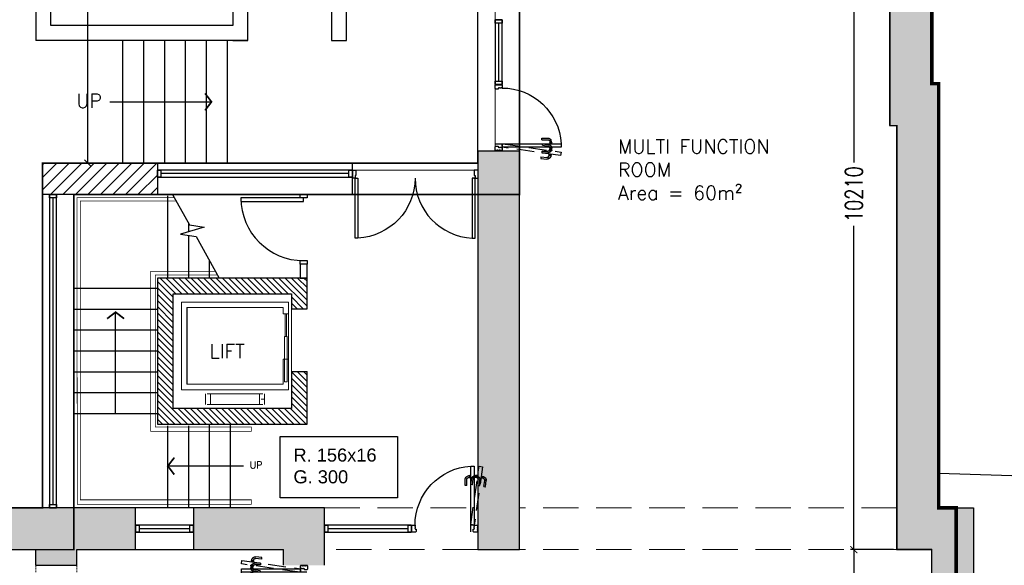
# Model space of a CAD drawing. Extents: x 119999 to 6050531, y -19778 to 3735158.
# Tile 21 of 66: x 564954 to 579093, y 5178 to 13013. Entities that reach past the tile are written whole.
import ezdxf

# ---------------------------------------------------------------- set-up
doc = ezdxf.new("R2010")
doc.units = 0
doc.header["$LTSCALE"] = 20
doc.header["$PDMODE"] = 35
doc.header["$PDSIZE"] = 100
for name, pattern in [('DASHED', [19.05, 12.7, -6.35]), ('DASHED2', [0.375, 0.25, -0.125]), ('XPL-1BlockA$0$DASHED', [19.05, 12.7, -6.35])]:
    doc.linetypes.add(name, pattern=pattern)
doc.layers.get('Defpoints').update_dxf_attribs({"color": 4})
for name, color, linetype in [('(2-) Structure Generally', 7, 'Continuous'), ('2-  STRUCTURE GENERALLY', 1, 'Continuous'), ('24 - STAIRS & RAMPS', 3, 'Continuous'), ('80 - SITE LANDSCAPING', 7, 'Continuous'), ('DIMS', 3, 'Continuous'), ('HATCH', 8, 'Continuous'), ('HATCH_SHADE', 253, 'Continuous'), ('Red Outline', 240, 'Continuous'), ('TEXT', 2, 'Continuous'), ('XPL-1BlockA$0$00 - TEXT', 2, 'Continuous'), ('XPL-1BlockA$0$21 22 - EXTERNAL & INTERNAL WALLS', 7, 'Continuous'), ('XPL-1BlockA$0$24 - Stairs', 7, 'Continuous'), ('XPL-1BlockA$0$24 - STAIRS & RAMPS', 3, 'Continuous'), ('XPL-1BlockA$0$31 - EXT WINDOWS & DOORS', 4, 'Continuous'), ('XPL-1BlockA$0$32 - INT WINDOWS & DOORS', 4, 'Continuous'), ('XPL-1BlockA$0$43 - FLOOR FINISHES', 5, 'Continuous'), ('XPL-1BlockA$0$66 - LIFTS', 2, 'Continuous'), ('XPL-1BlockA$0$Hatch-Blockwork', 8, 'Continuous')]:
    doc.layers.add(name, color=color, linetype=linetype)
doc.layers.add('(4-) Finishes Generally', color=8, linetype='Continuous', lineweight=15)
doc.layers.add('AREA-FLOOR', color=213, linetype='Continuous', plot=False)
doc.layers.add('AREA-OPEN SPACE', color=21, linetype='Continuous', plot=False)
doc.styles.add('Arch-Dim', font='romans.shx', dxfattribs={"width": 0.75})
doc.styles.get("Standard").update_dxf_attribs({"font": 'arial.ttf', "height": 2})
doc.styles.add('XPL-1BlockA$0$Standard', font='simplex.shx', dxfattribs={"height": 100})
doc.dimstyles.new('1-100 Survey', dxfattribs={"dimscale": 0, "dimtxt": 250, "dimasz": 100, "dimexe": 50, "dimexo": 50, "dimgap": 50, "dimtad": 0, "dimdec": 0, "dimrnd": 5, "dimzin": 0, "dimdsep": 46, "dimtxsty": 'Arch-Dim', "dimblk": 'ARCHTICK', "dimcen": 0.09, "dimadec": 0, "dimazin": 0, "dimtfac": 1, "dimtdec": 0, "dimtofl": 0, "dimtmove": 0, "dimatfit": 3, "dimfxl": 1, "dimtolj": 1, "dimtzin": 0, "dimarcsym": 0})

# ---------------------------------------------------------------- blocks, each defined once
blk = doc.blocks.new('_ARCHTICK')
at = {"color": 0, "linetype": 'ByBlock', "const_width": 0.15}
blk.add_lwpolyline([(-0.5, -0.5), (0.5, 0.5)], dxfattribs=at)
blk = doc.blocks.new('*D40')
at = {"layer": 'Defpoints', "color": 0, "transparency": 16777216}
for p in [(577551, 5403), (576933, 3), (577551, 3)]:
    blk.add_point(p, dxfattribs=at)
at = {"layer": 'DIMS', "color": 0, "lineweight": -2, "transparency": 16777216}
for p, q in [((577501, 5403), (576883, 5403)), ((576933, 5403), (576933, 3084)), ((576933, 3), (576933, 2323)), ((577501, 3), (576883, 3))]:
    blk.add_line(p, q, dxfattribs=at)
at = {"layer": 'DIMS', "color": 0, "lineweight": -2, "transparency": 16777216, "xscale": 100, "yscale": 100, "zscale": 100}
for p, rotation in [((576933, 5403), 90), ((576933, 3), 270)]:
    blk.add_blockref('_ARCHTICK', p, dxfattribs=dict(at, rotation=rotation))
at = {"layer": 'DIMS', "color": 0, "transparency": 16777216, "insert": (576933, 2703), "char_height": 250, "attachment_point": 5, "rotation": 90, "style": 'Arch-Dim'}
blk.add_mtext('\\A1;5400', dxfattribs=at)
blk = doc.blocks.new('*D41')
at = {"layer": 'Defpoints', "color": 0, "transparency": 16777216}
for p in [(577451, 15613), (576933, 5403), (577451, 5403)]:
    blk.add_point(p, dxfattribs=at)
at = {"layer": 'DIMS', "color": 0, "lineweight": -2, "transparency": 16777216}
for p, q in [((577401, 15613), (576883, 15613)), ((576933, 15613), (576933, 10964)), ((576933, 5403), (576933, 10052)), ((577401, 5403), (576883, 5403))]:
    blk.add_line(p, q, dxfattribs=at)
at = {"layer": 'DIMS', "color": 0, "lineweight": -2, "transparency": 16777216, "xscale": 100, "yscale": 100, "zscale": 100}
for p, rotation in [((576933, 15613), 90), ((576933, 5403), 270)]:
    blk.add_blockref('_ARCHTICK', p, dxfattribs=dict(at, rotation=rotation))
at = {"layer": 'DIMS', "color": 0, "transparency": 16777216, "insert": (576933, 10508), "char_height": 250, "attachment_point": 5, "rotation": 90, "style": 'Arch-Dim'}
blk.add_mtext('\\A1;10210', dxfattribs=at)
blk = doc.blocks.new('XPL-1BlockA$0$D-950-SO')
at = {"layer": 'Defpoints', "linetype": 'XPL-1BlockA$0$DASHED'}
blk.add_line((100, 7), (100, 949), dxfattribs=at)
at = {"layer": 'Defpoints', "color": 252, "linetype": 'XPL-1BlockA$0$DASHED'}
for p, q in [((-110, 655), (-122, 741)), ((-83, 799), (-102, 786)), ((-88, 658), (-100, 745)), ((-89, 768), (-76, 777)), ((-68, 801), (-83, 799)), ((-76, 777), (-65, 778)), ((-68, 801), (-66, 790)), ((-67, 799), (-67, 801)), ((-67, 799), (-67, 799)), ((-67, 799), (-67, 799)), ((-65, 781), (-67, 799)), ((-67, 798), (-65, 781)), ((-66, 803), (-66, 802)), ((-66, 802), (-66, 802)), ((-62, 778), (-66, 802)), ((-66, 790), (-65, 781)), ((-52, 807), (-65, 805)), ((-65, 781), (-65, 778)), ((-65, 781), (-65, 781)), ((-65, 781), (-65, 780)), ((-64, 778), (-65, 780)), ((-65, 780), (-65, 779)), ((-62, 778), (-63, 778)), ((-62, 777), (-62, 778)), ((-62, 777), (-62, 777)), ((-60, 775), (-48, 777)), ((-52, 805), (-52, 807)), ((-48, 777), (-52, 806)), ((-30, 672), (-30, 759)), ((-8, 672), (-8, 759)), ((17, 810), (-3, 801)), ((0, 814), (13, 816)), ((1, 813), (0, 814)), ((5, 785), (1, 813)), ((17, 786), (5, 785)), ((6, 781), (20, 788)), ((15, 815), (15, 814)), ((16, 814), (15, 814)), ((19, 789), (15, 814)), ((17, 813), (33, 815)), ((18, 811), (17, 813)), ((17, 813), (19, 802)), ((32, 810), (17, 810)), ((18, 811), (20, 793)), ((18, 811), (18, 811)), ((18, 811), (18, 811)), ((20, 793), (18, 811)), ((19, 802), (20, 793)), ((19, 789), (19, 789)), ((19, 788), (19, 789)), ((19, 788), (19, 788)), ((20, 790), (20, 793)), ((20, 793), (21, 790)), ((20, 793), (20, 793)), ((20, 793), (20, 792)), ((20, 792), (21, 791)), ((20, 788), (32, 788)), ((32, 792), (21, 790)), ((32, 808), (32, 811)), ((32, 810), (32, 799)), ((32, 808), (32, 790)), ((32, 808), (32, 808)), ((32, 808), (32, 808)), ((32, 790), (32, 808)), ((32, 799), (32, 790)), ((47, 788), (32, 792)), ((32, 788), (32, 790)), ((32, 790), (32, 788)), ((32, 790), (32, 790)), ((32, 790), (32, 789)), ((32, 789), (32, 788)), ((33, 815), (54, 809)), ((33, 811), (34, 811)), ((34, 787), (33, 787)), ((34, 813), (34, 811)), ((34, 787), (34, 811)), ((34, 786), (34, 787)), ((34, 786), (34, 786)), ((49, 814), (36, 814)), ((36, 784), (49, 784)), ((49, 813), (49, 814)), ((49, 784), (49, 813)), ((77, 681), (64, 768)), ((98, 684), (86, 771)), ((101, 814), (114, 814)), ((101, 813), (101, 814)), ((101, 784), (101, 813)), ((114, 784), (101, 784)), ((116, 813), (116, 811)), ((117, 811), (116, 811)), ((116, 787), (116, 811)), ((116, 787), (117, 787)), ((116, 786), (116, 787)), ((116, 786), (116, 786)), ((118, 808), (118, 811)), ((118, 810), (118, 799)), ((118, 810), (133, 810)), ((118, 808), (118, 790)), ((118, 808), (118, 808)), ((118, 808), (118, 808)), ((118, 790), (118, 808)), ((118, 799), (118, 790)), ((118, 788), (118, 790)), ((118, 790), (118, 788)), ((118, 790), (118, 790)), ((118, 790), (118, 789)), ((118, 789), (118, 788)), ((130, 788), (118, 788)), ((144, 781), (130, 788)), ((133, 810), (153, 801)), ((158, 672), (158, 759)), ((180, 672), (180, 759)), ((-108, 654), (-110, 654)), ((-89, 656), (-108, 654)), ((-88, 657), (-89, 656)), ((-29, 670), (-30, 671)), ((-9, 670), (-29, 670)), ((-8, 671), (-9, 670)), ((77, 681), (78, 680)), ((78, 680), (98, 683)), ((98, 683), (98, 684)), ((158, 671), (159, 670)), ((159, 670), (179, 670)), ((179, 670), (180, 671))]:
    blk.add_line(p, q, dxfattribs=at)
at = {"layer": 'Defpoints'}
for p, q in [((0, 100), (0, 0)), ((950, 100), (950, 0))]:
    blk.add_line(p, q, dxfattribs=at)
at = {"layer": 'Defpoints', "color": 252, "linetype": 'XPL-1BlockA$0$DASHED'}
blk.add_lwpolyline([(99, 109), (-20, 947), (-69, 940), (50, 102)], close=True, dxfattribs=at)
for centre, radius, start, end in [((-76, 748), 46, 123.1103, 186.0684), ((-76, 748), 46, 186.0684, 188.1103), ((-76, 748), 24, 123.1103, 188.1103), ((-66, 801), 1, 98.1103, 177.6103), ((-64, 803), 1.5, 98.1103, 188.1103), ((-63, 779), 1, 198.6103, 278.1103), ((-61, 777), 1.5, 188.1103, 278.1103), ((16, 759), 46, 115, 177.9581), ((16, 759), 46, 177.9581, 180), ((16, 759), 24, 115, 180), ((13, 815), 1.5, 8.1103, 98.1103), ((16, 813), 1, 18.6103, 98.1103), ((17, 788), 1.5, 278.1103, 8.1103), ((19, 790), 1, 278.1103, 357.6103), ((33, 810), 1, 90, 169.5), ((33, 788), 1, 190.5, 270), ((36, 813), 1.5, 90, 180), ((36, 786), 1.5, 180, 270), ((40, 765), 24, 8.1103, 73.1103), ((40, 765), 46, 10.1522, 73.1103), ((40, 765), 46, 8.1103, 10.1522), ((114, 813), 1.5, 0, 90), ((114, 786), 1.5, 270, 0), ((117, 810), 1, 10.5, 90), ((117, 788), 1, 270, 349.5), ((134, 759), 24, 0, 65), ((134, 759), 46, 2.0419, 65), ((134, 759), 46, 0, 2.0419)]:
    blk.add_arc(centre, radius, start, end, dxfattribs=at)
at = {"layer": 'XPL-1BlockA$0$32 - INT WINDOWS & DOORS'}
blk.add_lwpolyline([(100, 102), (100, 949), (50, 949), (50, 102)], close=True, dxfattribs=at)
for points in [[(2, 40), (6, 40), (6, 30), (2, 30), (2, 5), (7, 5), (7, 0), (50, 0, 0.414214), (65, 15), (65, 43), (50, 43), (50, 55), (46, 55), (46, 65), (50, 65), (50, 80), (46, 80), (46, 90), (50, 90), (50, 100), (7, 100), (7, 95), (2, 95), (2, 70), (6, 70), (6, 60), (2, 60)], [(885, 15, 0.414214), (900, 0), (943, 0), (943, 5), (948, 5), (948, 30), (944, 30), (944, 40), (948, 40), (948, 60), (944, 60), (944, 70), (948, 70), (948, 95), (943, 95), (943, 100), (900, 100), (900, 90), (904, 90), (904, 80), (900, 80), (900, 65), (904, 65), (904, 55), (900, 55), (900, 43), (885, 43)]]:
    blk.add_lwpolyline(points, format="xyb", close=True, dxfattribs=at)
at = {"layer": 'XPL-1BlockA$0$32 - INT WINDOWS & DOORS', "color": 8}
blk.add_arc((50, 100), 850, 0.0003, 86.6271, dxfattribs=at)
blk = doc.blocks.new('A$Cb8fce722')
at = {"layer": 'XPL-1BlockA$0$31 - EXT WINDOWS & DOORS', "linetype": 'Continuous'}
for p, q in [((862, 861), (822, 861)), ((822, 861), (822, 0)), ((845, 861), (900, 861)), ((850, 976), (850, 901)), ((900, 976), (850, 976)), ((850, 901), (862, 901)), ((862, 901), (862, 861)), ((862, 861), (900, 861)), ((862, 0), (862, 861)), ((900, 976), (900, 861)), ((900, 976), (900, 861)), ((900, 976), (900, 861)), ((822, 0), (862, 0))]:
    blk.add_line(p, q, dxfattribs=at)
blk.add_arc((862, 861), 862, 180, 267.3403, dxfattribs=at)
blk = doc.blocks.new('*D46')
at = {"layer": 'Defpoints', "color": 0, "transparency": 16777216}
for p in [(565256, 30368), (565933, 30368), (565281, 10953)]:
    blk.add_point(p, dxfattribs=at)
at = {"layer": 'DIMS', "color": 0, "lineweight": -2, "transparency": 16777216}
for p, q in [((565306, 30368), (565983, 30368)), ((565933, 30368), (565933, 21117)), ((565933, 10953), (565933, 20204)), ((565331, 10953), (565983, 10953))]:
    blk.add_line(p, q, dxfattribs=at)
at = {"layer": 'DIMS', "color": 0, "lineweight": -2, "transparency": 16777216, "xscale": 100, "yscale": 100, "zscale": 100}
for p, rotation in [((565933, 30368), 90), ((565933, 10953), 270)]:
    blk.add_blockref('_ARCHTICK', p, dxfattribs=dict(at, rotation=rotation))
at = {"layer": 'DIMS', "color": 0, "transparency": 16777216, "insert": (565933, 20661), "char_height": 250, "attachment_point": 5, "rotation": 90, "style": 'Arch-Dim'}
blk.add_mtext('\\A1;19415', dxfattribs=at)
blk = doc.blocks.new('XPL-1BlockA$0$A$C67844AE1')
at = {"layer": 'XPL-1BlockA$0$31 - EXT WINDOWS & DOORS', "linetype": 'Continuous'}
blk.add_line((100, 0), (0, 0), dxfattribs=at)
for points in [[(100, 1000), (100, 950), (0, 950), (0, 1000)], [(100, 50), (100, 0), (0, 0), (0, 50)], [(50, 50), (950, 50), (950, 100), (50, 100)]]:
    blk.add_lwpolyline(points, close=True, dxfattribs=at)
blk.add_arc((50, 50), 900, 0, 90, dxfattribs=at)

msp = doc.modelspace()

# ---------------------------------------------------------------- hatches: boundary and pattern name
at = {"layer": 'HATCH'}
h = msp.add_hatch(dxfattribs=at)
h.set_pattern_fill('ANSI31', color=256, scale=40)
h.set_pattern_definition([(45, (562159.23, 1700), (-89.8026, 89.8026), [])])
h.paths.add_polyline_path([(566931.1, 10503.2), (566931.1, 10953.2), (565281.1, 10953.2), (565281.1, 10503.2)])
at = {"layer": 'HATCH_SHADE'}
h = msp.add_hatch(color=256, dxfattribs=at)
h.dxf.hatch_style = 1
h.paths.add_polyline_path([(573177.5, 16037), (573202.3, 15437.5), (575845.7, 15546.8), (575820.9, 16146.3)])
h.paths.add_polyline_path([(571531.1, 13963.1), (572131.1, 13963.1), (572131.1, 15393.3), (572248.4, 15398.1), (572223.6, 15997.6), (571531.1, 15969)])
h.paths.add_polyline_path([(571531.1, 5403.2), (572131.1, 5403.2), (572131.1, 11132), (571531.1, 11132)])
h = msp.add_hatch(color=256, dxfattribs=at)
h.dxf.hatch_style = 1
h.paths.add_polyline_path([(577926.1, 3.2), (577426.1, 3.2), (577426.1, -246.8), (577426.1, -246.8), (577426.1, -346.8), (577426.1, -346.8), (577426.1, -596.8), (577926.1, -596.8)], flags=17)
h.paths.add_polyline_path([(578651.1, 6003.2), (578151.1, 6003.2), (578151.1, 12093.2), (578051.1, 12093.2), (578051.1, 16238.5), (576774.9, 16185.7), (576799.6, 15586.2), (577451.1, 15613.2), (577451.1, 11493.2), (577551.1, 11493.2), (577551.1, 5403.2), (578051.1, 5403.2), (578051.1, 3.2), (577926.1, 3.2), (577926.1, -596.8), (578651.1, -596.8)])
h = msp.add_hatch(color=256, dxfattribs=at)
h.dxf.hatch_style = 1
h.paths.add_polyline_path([(567451.1, 3.2), (566826.1, 3.2), (566826.1, -596.8), (567451.1, -596.8)])
h.paths.add_polyline_path([(570596.1, 3.2), (569331.1, 3.2), (569331.1, 2828.2), (568741.1, 2828.2), (568741.1, 3.2), (568406.1, 3.2), (568406.1, -596.8), (570596.1, -596.8)])
h.paths.add_polyline_path([(569331.1, 4228.2), (568741.1, 4228.2), (568741.1, 3503.2), (569331.1, 3503.2)])
h.paths.add_polyline_path([(569331.1, 6003.2), (567447.7, 6003.2), (567447.7, 5403.2), (568741.1, 5403.2), (568741.1, 5178.2), (569331.1, 5178.2)])
h.paths.add_polyline_path([(563726.1, -596.8), (563726.1, 3.2), (565186.1, 3.2), (565186.1, 228.2), (565776.1, 228.2), (565776.1, -596.8)])
h.paths.add_polyline_path([(563106.1, 6003.2), (563106.1, 5403.2), (565186.1, 5403.2), (565186.1, 5178.2), (565776.1, 5178.2), (565776.1, 5403.2), (566619.1, 5403.2), (566619.1, 6003.2)])
h.paths.add_polyline_path([(562156.1, 3.2), (562156.1, 6003.2), (559484.5, 6003.2), (559484.5, 5403.2), (561556.1, 5403.2), (561556.1, -596.8), (562766.1, -596.8), (562766.1, 3.2)])
at = {"layer": 'XPL-1BlockA$0$Hatch-Blockwork'}
h = msp.add_hatch(dxfattribs=at)
h.set_pattern_fill('ANSI31', color=256, scale=20, angle=90)
h.set_pattern_definition([(135, (1592953.28, -578175.14), (-44.9012806, -44.9012806), [])])
h.paths.add_polyline_path([(567156.1, 9078.2), (568856.1, 9078.2), (568856.1, 8862.8), (569081.1, 8862.8), (569081.1, 9303.2), (566931.1, 9303.2), (566931.1, 7203.2), (568881.1, 7203.2), (569081.1, 7203.2), (569081.1, 7962.8), (568856.1, 7962.8), (568856.1, 7428.2), (567156.1, 7428.2)])

# ---------------------------------------------------------------- linework, layer by layer
at = {"layer": '(2-) Structure Generally', "ltscale": 5}
for p, q in [((578051.1, 12093.2), (578051.1, 16238.5)), ((577451.1, 11493.2), (577451.1, 15613.2)), ((578051.1, 12093.2), (578151.1, 12093.2)), ((578151.1, 6003.2), (578151.1, 12093.2)), ((577451.1, 11493.2), (577551.1, 11493.2)), ((577551.1, 5403.2), (577551.1, 11493.2)), ((571531.1, 11132), (571531.1, 5403.2)), ((571531.1, 11132), (572131.1, 11132)), ((572131.1, 5403.2), (572131.1, 11132)), ((566619.1, 6003.2), (563106.1, 6003.2)), ((566619.1, 5403.2), (566619.1, 6003.2)), ((569331.1, 6003.2), (567447.7, 6003.2)), ((567447.7, 6003.2), (567447.7, 5403.2)), ((569331.1, 5178.2), (569331.1, 6003.2)), ((578151.1, 6003.2), (578651.1, 6003.2)), ((563106.1, 5403.2), (565186.1, 5403.2)), ((565186.1, 5178.2), (565186.1, 5403.2)), ((565776.1, 5403.2), (566619.1, 5403.2)), ((565776.1, 5178.2), (565776.1, 5403.2)), ((567447.7, 5403.2), (568741.1, 5403.2)), ((568741.1, 5178.2), (568741.1, 5403.2)), ((571531.1, 5403.2), (572131.1, 5403.2)), ((577551.1, 5403.2), (578051.1, 5403.2)), ((578051.1, 5403.2), (577551.1, 5403.2)), ((578051.1, 3.2), (578051.1, 5403.2)), ((565186.1, 5178.2), (565776.1, 5178.2))]:
    msp.add_line(p, q, dxfattribs=at)
at = {"layer": '(4-) Finishes Generally'}
for p, q in [((571781.1, 13963.1), (571781.1, 11132)), ((569731.1, 10853.2), (571531.1, 10853.2))]:
    msp.add_line(p, q, dxfattribs=at)
at = {"layer": '(4-) Finishes Generally', "linetype": 'DASHED', "ltscale": 2}
for p, q in [((569331.1, 6003.2), (571531.1, 6003.2)), ((577551.1, 6003.2), (572131.1, 6003.2)), ((571531.1, 5403.2), (569331.1, 5403.2)), ((577551.1, 5403.2), (572131.1, 5403.2))]:
    msp.add_line(p, q, dxfattribs=at)
at = {"layer": '(4-) Finishes Generally', "linetype": 'DASHED2', "ltscale": 5}
for p, q in [((565186.1, 5178.2), (565186.1, 228.2)), ((565776.1, 5178.2), (565776.1, 228.2))]:
    msp.add_line(p, q, dxfattribs=at)
at = {"layer": '2-  STRUCTURE GENERALLY'}
msp.add_lwpolyline([(566931.1, 10503.2), (565281.1, 10503.2), (565281.1, 10953.2), (566931.1, 10953.2)], close=True, dxfattribs=at)
at = {"layer": '24 - STAIRS & RAMPS'}
for p, q in [((566431.1, 12713.1), (566431.1, 10953.2)), ((566731.1, 12713.1), (566731.1, 10953.2)), ((567031.1, 12713.1), (567031.1, 10953.2)), ((567331.1, 12713.1), (567331.1, 10953.2)), ((567631.1, 12713.1), (567631.1, 10953.2)), ((567931.1, 12713.1), (567931.1, 10953.2))]:
    msp.add_line(p, q, dxfattribs=at)
at = {"layer": '80 - SITE LANDSCAPING'}
for p in [(565186.1, 18628.1), (568231.1, 12713.1)]:
    msp.add_line(p, (565186.1, 12713.1), dxfattribs=at)
msp.add_lwpolyline([(568016.1, 12713.1), (568231.1, 12713.1), (568231.1, 18628.1), (568016.1, 18628.1), (568016.1, 12928.1), (565401.1, 12928.1), (565401.1, 18628.1)], dxfattribs=at)
msp.add_lwpolyline([(569431.1, 12713.1), (569646.1, 12713.1), (569646.1, 15519), (569431.1, 15519)], close=True, dxfattribs=at)
at = {"layer": 'AREA-FLOOR', "const_width": 20}
msp.add_lwpolyline([(578051.1, 3.2), (569331.1, 3.2), (562156.1, 3.2), (562156.1, 6003.2), (559934.5, 6003.2), (559934.5, 17612.8), (564134.5, 17612.8), (564134.5, 5403.2), (565731.1, 5403.2), (565731.1, 10503.2), (572131.1, 10503.2), (572131.1, 15969), (569881.1, 15969), (569881.1, 20622.7), (577149.9, 18625.3), (577250, 16205.4), (577274.7, 15605.9), (577451.1, 15613.2), (577451.1, 11493.2), (577551.1, 11493.2), (577551.1, 5403.2), (578051.1, 5403.2)], close=True, dxfattribs=at)
at = {"layer": 'AREA-OPEN SPACE', "const_width": 20}
msp.add_lwpolyline([(571531.1, 15519), (571531.1, 10953.2), (565281.1, 10953.2), (565281.1, 6003.2), (564584.5, 6003.2), (564584.5, 18062.8), (560087.5, 18062.8), (560456.2, 30786.2), (567719.3, 30153.5), (567750.9, 27078.1), (568200.9, 27078.1), (568200.9, 27505.6), (571422.9, 27185), (571367, 26622.7), (571553.1, 26604.2), (571525, 20636.7), (569431.1, 21213.1), (569431.1, 15519)], close=True, dxfattribs=at)
at = {"layer": 'Defpoints'}
msp.add_line((578651.1, 6003.2), (578651.1, -596.8), dxfattribs=at)
at = {"layer": 'HATCH'}
msp.add_lwpolyline([(578151.1, 6502.6), (583255.6, 6336.4), (582850.8, -594.1), (578651.1, -599.1)], dxfattribs=at)
at = {"layer": 'Red Outline', "const_width": 50}
msp.add_lwpolyline([(578038.6, -596.8), (561856.1, -596.8), (561856.1, 6003.2), (559484.5, 6003.2), (559484.5, 18062.8), (559979.1, 18062.8), (560366.3, 31020.1), (567931.8, 30350.8), (567975.9, 27528.1), (571626.1, 27163.3), (571618.3, 20514.9), (576408.9, 19173.2), (577575.7, 19221.4), (577699.6, 16223.9), (578051.1, 16238.5), (578051.1, 12093.2), (578151.1, 12093.2), (578151.1, 6003.2), (578401.1, 6003.2), (578401.1, -596.8)], close=True, dxfattribs=at)
at = {"layer": 'TEXT', "linetype": 'Continuous', "ltscale": 10}
msp.add_lwpolyline([(568695.8, 7029), (570379.9, 7029), (570379.9, 6147.2), (568695.8, 6147.2)], close=True, dxfattribs=at)
at = {"layer": 'XPL-1BlockA$0$21 22 - EXTERNAL & INTERNAL WALLS', "linetype": 'Continuous'}
for p, q in [((567381.1, 10503.2), (565731.1, 10503.2)), ((567761.1, 9303.2), (566931.1, 9303.2)), ((566931.1, 9303.2), (566931.1, 7203.2)), ((568881.1, 9303.2), (567868.5, 9303.2)), ((568856.1, 8862.8), (569081.1, 8862.8)), ((568856.1, 7962.8), (569081.1, 7962.8)), ((566931.1, 7203.2), (568881.1, 7203.2))]:
    msp.add_line(p, q, dxfattribs=at)
at = {"layer": 'XPL-1BlockA$0$21 22 - EXTERNAL & INTERNAL WALLS', "linetype": 'Continuous', "flags": 128}
msp.add_lwpolyline([(568981.1, 9503.2), (568981.1, 9303.2), (569081.1, 9303.2), (569081.1, 9503.2)], close=True, dxfattribs=at)
for points in [[(569081.1, 9303.2), (566931.1, 9303.2)], [(569081.1, 8862.8), (569081.1, 9303.2)], [(567156.1, 9078.2), (568856.1, 9078.2)], [(567156.1, 7428.2), (567156.1, 9078.2)], [(568856.1, 9078.2), (568856.1, 8862.8)], [(568856.1, 7962.8), (568856.1, 7428.2)], [(569081.1, 7203.2), (569081.1, 7962.8)], [(568856.1, 7428.2), (567156.1, 7428.2)], [(566931.1, 7203.2), (569081.1, 7203.2)]]:
    msp.add_lwpolyline(points, dxfattribs=at)
at = {"layer": 'XPL-1BlockA$0$24 - Stairs', "linetype": 'Continuous', "lineweight": 20, "ltscale": 0.5}
msp.add_line((567276.1, 8958.2), (567276.1, 7698.2), dxfattribs=at)
at = {"layer": 'XPL-1BlockA$0$24 - Stairs', "linetype": 'Continuous', "lineweight": 13, "ltscale": 0.5, "flags": 128}
msp.add_lwpolyline([(566931.1, 9303.2), (566931.1, 7203.2)], dxfattribs=at)
at = {"layer": 'XPL-1BlockA$0$24 - STAIRS & RAMPS', "linetype": 'Continuous'}
for p, q in [((566248.7, 11833.1), (567708.6, 11833.1)), ((567081, 9297.3), (567081.1, 10483.2)), ((567381.1, 9969.8), (567381.1, 10088.9)), ((567381.1, 9303.2), (567381.1, 9916.8)), ((567681.1, 9303.2), (567681.1, 9552.1)), ((566931.1, 9153.2), (565731.1, 9153.2)), ((566931.1, 8853.2), (565731.1, 8853.2)), ((566331.1, 7353.2), (566331.1, 8813.1)), ((566931.1, 8553.2), (565731.1, 8553.2)), ((566931.1, 8253.2), (565731.1, 8253.2)), ((566931.1, 7953.2), (565731.1, 7953.2)), ((566931.1, 7653.2), (565731.1, 7653.2)), ((566931.1, 7353.2), (565731.1, 7353.2)), ((567081, 5997.3), (567081.1, 7183.2)), ((567381.1, 6003.2), (567381.1, 7183.2)), ((567681.1, 6003.2), (567681.1, 7203.2)), ((567981.1, 6003.2), (567981.1, 7203.2)), ((567981.1, 6003.2), (567981.1, 7203.2)), ((567981.1, 6003.2), (567981.1, 7203.2)), ((568166.7, 6603.2), (567081, 6603.2))]:
    msp.add_line(p, q, dxfattribs=at)
at = {"layer": 'XPL-1BlockA$0$24 - STAIRS & RAMPS', "linetype": 'Continuous', "flags": 128}
for points, const_width in [([(567615.4, 11711.1), (567708.6, 11833.1), (567615.4, 11955)], 25), ([(567201.7, 10408.2), (565826.1, 10408.2), (565826.1, 6118.2), (568281.1, 6118.2), (568281.1, 6053.2), (565781.1, 6053.2), (565776.1, 10458.2), (567173.6, 10458.2)], 10), ([(567794.4, 9348.2), (566900.3, 9348.2), (566900.1, 7165.7), (568281.1, 7165.7), (568281.1, 7100.7), (566836.1, 7100.7), (566836.1, 9398.2), (567766.6, 9398.2)], 10), ([(566453, 8719.9), (566331.1, 8813.1), (566209.1, 8719.9)], 25), ([(567174.2, 6725.2), (567081, 6603.2), (567174.2, 6481.2)], 25)]:
    msp.add_lwpolyline(points, dxfattribs=dict(at, const_width=const_width))
msp.add_lwpolyline([(567148.4, 10503.2), (567393.6, 10066.5), (567602.5, 10034.4), (567262.4, 9935.2), (567487.4, 9900.4), (567819.5, 9303.2)], dxfattribs=at)
at = {"layer": 'XPL-1BlockA$0$32 - INT WINDOWS & DOORS'}
for p, q in [((571831.1, 12963.1), (571831.1, 12132)), ((566931.1, 10953.2), (569731.1, 10953.2)), ((569731.1, 10503.2), (569731.1, 10953.2)), ((569681.1, 10803.2), (566981.1, 10803.2)), ((565281.1, 6003.2), (565281.1, 10503.2)), ((565731.1, 6003.2), (565731.1, 10503.2)), ((566931.1, 10503.2), (569731.1, 10503.2)), ((565431.1, 10453.2), (565431.1, 6053.2)), ((567447.7, 6003.2), (566619.1, 6003.2)), ((567397.7, 5703.2), (566669.1, 5703.2)), ((570531.1, 5703.2), (569381.1, 5703.2)), ((566619.1, 5403.2), (567447.7, 5403.2))]:
    msp.add_line(p, q, dxfattribs=at)
for points in [[(571881.1, 13013.1), (571881.1, 12963.1), (571781.1, 12963.1), (571781.1, 13013.1)], [(571781.1, 13013.1), (571781.1, 12082), (571881.1, 12082), (571881.1, 13013.1)], [(571881.1, 12132), (571881.1, 12082), (571781.1, 12082), (571781.1, 12132)], [(566981.1, 10753.2), (566931.1, 10753.2), (566931.1, 10853.2), (566981.1, 10853.2)], [(569731.1, 10853.2), (566931.1, 10853.2), (566931.1, 10753.2), (569731.1, 10753.2)], [(569731.1, 10753.2), (569681.1, 10753.2), (569681.1, 10853.2), (569731.1, 10853.2)], [(565481.1, 10503.2), (565481.1, 10453.2), (565381.1, 10453.2), (565381.1, 10503.2)], [(565381.1, 10503.2), (565381.1, 6003.2), (565481.1, 6003.2), (565481.1, 10503.2)], [(565481.1, 6053.2), (565481.1, 6003.2), (565381.1, 6003.2), (565381.1, 6053.2)], [(566669.1, 5653.2), (566619.1, 5653.2), (566619.1, 5753.2), (566669.1, 5753.2)], [(567447.7, 5753.2), (566619.1, 5753.2), (566619.1, 5653.2), (567447.7, 5653.2)], [(567447.7, 5653.2), (567397.7, 5653.2), (567397.7, 5753.2), (567447.7, 5753.2)], [(569381.1, 5653.2), (569331.1, 5653.2), (569331.1, 5753.2), (569381.1, 5753.2)], [(570581.1, 5753.2), (569331.1, 5753.2), (569331.1, 5653.2), (570581.1, 5653.2)], [(570581.1, 5653.2), (570531.1, 5653.2), (570531.1, 5753.2), (570581.1, 5753.2)]]:
    msp.add_lwpolyline(points, close=True, dxfattribs=at)
at = {"layer": 'XPL-1BlockA$0$43 - FLOOR FINISHES', "linetype": 'Continuous', "lineweight": 20, "ltscale": 0.5}
msp.add_line((568856.1, 7962.8), (568856.1, 8862.8), dxfattribs=at)
at = {"layer": 'XPL-1BlockA$0$66 - LIFTS', "lineweight": 20, "ltscale": 0.5}
for p, q in [((568816.1, 8958.2), (567276.1, 8958.2)), ((567276.1, 7698.2), (567276.1, 8958.2)), ((568816.1, 8958.2), (567276.1, 8958.2)), ((568816.1, 7698.2), (568816.1, 8958.2)), ((568816.1, 8788.2), (568816.1, 8958.2)), ((567356.1, 8878.2), (568736.1, 8878.2)), ((568736.1, 8878.2), (568736.1, 8788.2)), ((568736.1, 8788.2), (568816.1, 8788.2)), ((568786.1, 8788.2), (568766.1, 8788.2)), ((568766.1, 8788.2), (568766.1, 8463.2)), ((568786.1, 8463.2), (568786.1, 8788.2)), ((568796.1, 8463.2), (568756.1, 8463.2)), ((568756.1, 8463.2), (568756.1, 8138.2)), ((568766.1, 8463.2), (568786.1, 8463.2)), ((568796.1, 8138.2), (568796.1, 8463.2)), ((568756.1, 8138.2), (568736.1, 8138.2)), ((568736.1, 8138.2), (568736.1, 7778.2)), ((568756.1, 7813.2), (568756.1, 8138.2)), ((568756.1, 8138.2), (568796.1, 8138.2)), ((568816.1, 8138.2), (568796.1, 8138.2)), ((568796.1, 8138.2), (568796.1, 7813.2)), ((568816.1, 7698.2), (568816.1, 8138.2)), ((567356.1, 7778.2), (568736.1, 7778.2)), ((568796.1, 7813.2), (568756.1, 7813.2)), ((567276.1, 7698.2), (568816.1, 7698.2)), ((568816.1, 7698.2), (567276.1, 7698.2)), ((567621.1, 7638.2), (567621.1, 7488.2)), ((568446.1, 7638.2), (567646.1, 7638.2)), ((567696.1, 7638.2), (567696.1, 7488.2)), ((568396.1, 7638.2), (568396.1, 7488.2)), ((568471.1, 7638.2), (568471.1, 7488.2)), ((568471.1, 7563.2), (568421.1, 7563.2)), ((568446.1, 7488.2), (567646.1, 7488.2))]:
    msp.add_line(p, q, dxfattribs=at)
at = {"layer": 'XPL-1BlockA$0$66 - LIFTS', "ltscale": 0.5}
msp.add_line((567356.1, 8878.2), (567356.1, 7778.2), dxfattribs=at)

# ---------------------------------------------------------------- block references
at = {"layer": 'XPL-1BlockA$0$31 - EXT WINDOWS & DOORS', "linetype": 'Continuous', "rotation": 180}
msp.add_blockref('XPL-1BlockA$0$A$C67844AE1', (569081.1, 10503.2), dxfattribs=at)
at = {"layer": 'XPL-1BlockA$0$32 - INT WINDOWS & DOORS', "xscale": -1}
for p, rotation in [((571781.1, 11132), 270), ((569086.1, 5178.2), 90)]:
    msp.add_blockref('XPL-1BlockA$0$D-950-SO', p, dxfattribs=dict(at, rotation=rotation))
for name, p in [('A$Cb8fce722', (570631.1, 9877.1)), ('XPL-1BlockA$0$D-950-SO', (571531.1, 5653.2))]:
    msp.add_blockref(name, p, dxfattribs=at)
at = {"layer": 'XPL-1BlockA$0$32 - INT WINDOWS & DOORS'}
msp.add_blockref('A$Cb8fce722', (570631.1, 9877.1), dxfattribs=at)

# ---------------------------------------------------------------- texts
at = {"layer": 'TEXT', "linetype": 'Continuous', "ltscale": 10, "insert": (568884.9, 6855.3), "char_height": 187.5, "attachment_point": 1}
msp.add_mtext_dynamic_manual_height_columns('R. 156x16\\PG. 300', width=2287.847, gutter_width=1, heights=[0], dxfattribs=at)
at = {"layer": 'XPL-1BlockA$0$00 - TEXT', "width": 2860.407, "attachment_point": 1, "style": 'XPL-1BlockA$0$Standard'}
for s, insert, char_height in [('UP', (565766.9, 11947.7), 200), ('MULTI FUNCTION ROOM\\PArea = 60m²', (573544.9, 11292.9), 200), ('LIFT ', (567679.6, 8354.4), 200), ('UP', (568255.8, 6670.2), 100)]:
    msp.add_mtext(s, dxfattribs=dict(at, insert=insert, char_height=char_height))

# ---------------------------------------------------------------- dimensions: what is measured, and where the dimension line sits
at = {"layer": 'DIMS'}
dim = msp.add_linear_dim(base=(565933.4, 30368), p1=(565281.1, 10953.2), p2=(565256.2, 30368), angle=90, dimstyle='1-100 Survey', override={"dimscale": 1}, dxfattribs=at)
dim.commit()
dim.dimension.update_dxf_attribs({"geometry": '*D46', "text_midpoint": (565933.4, 20660.6), "dimtype": 160})
for p1, p2, distance, picture, middle in [((577451.1, 15613.2), (577451.1, 5403.2), -517.8, '*D41', (576933.2, 10508.2)), ((577551.1, 5403.2), (577551.1, 3.2), -617.8, '*D40', (576933.2, 2703.2))]:
    dim = msp.add_aligned_dim(p1=p1, p2=p2, distance=distance, dimstyle='1-100 Survey', override={"dimscale": 1}, dxfattribs=at)
    dim.commit()
    dim.dimension.update_dxf_attribs({"geometry": picture, "text_midpoint": middle})

doc.saveas('drawing.dxf')
